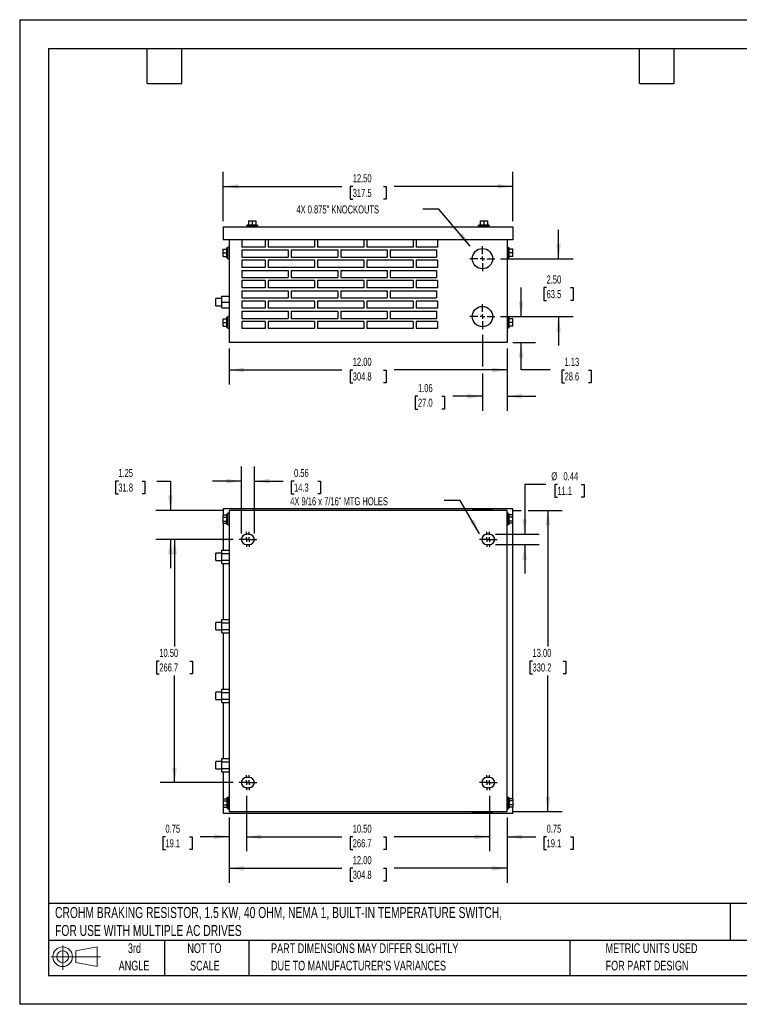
# Model space of a CAD drawing. Header units: inches. Extents: x 0 to 55, y 0 to 42.5.
# Tile 1 of 6: x 0 to 31.1, y 0 to 42.5. Entities that reach past the tile are written whole.
import ezdxf

# ---------------------------------------------------------------- set-up
doc = ezdxf.new("R2010")
doc.units = ezdxf.units.IN
doc.header["$LTSCALE"] = 5
doc.header["$MEASUREMENT"] = 0
doc.linetypes.add('CENTERX2', pattern=[0.8, 0.5, -0.1, 0.1, -0.1])
doc.layers.add('CENTER', color=40, linetype='CENTERX2')
doc.layers.add('SLD-DEFPOINTS', color=7, linetype='Continuous')
doc.layers.add('DIMENSIONS', color=140, linetype='Continuous', lineweight=25)
doc.layers.add('TEXT', color=140, linetype='Continuous', lineweight=25)
doc.styles.add('SLDTEXTSTYLE0', font='TXT', dxfattribs={"width": 0.7})
doc.dimstyles.new('SLDDIMSTYLE0', dxfattribs={"dimtxt": 0.347222, "dimasz": 0.65, "dimexe": 0, "dimexo": 0.0625, "dimgap": 0.086806, "dimtad": 0, "dimtih": 1, "dimtoh": 1, "dimrnd": 1e-09, "dimzin": 4, "dimdsep": 46, "dimtxsty": 'SLDTEXTSTYLE0', "dimsah": 1, "dimcen": 0.09, "dimadec": 0, "dimazin": 1, "dimtfac": 1, "dimtofl": 0, "dimtmove": 0, "dimatfit": 3, "dimfxl": 0, "dimfrac": 2, "dimtolj": 1, "dimtzin": 12, "dimarcsym": 0})
doc.dimstyles.new('SLDDIMSTYLE1', dxfattribs={"dimtxt": 0.347222, "dimasz": 0.65, "dimexe": 0, "dimexo": 0.0625, "dimgap": 0.086806, "dimtad": 0, "dimtih": 1, "dimtoh": 1, "dimrnd": 1e-09, "dimzin": 12, "dimdsep": 46, "dimtxsty": 'SLDTEXTSTYLE0', "dimsah": 1, "dimcen": 0.09, "dimadec": 0, "dimazin": 3, "dimtfac": 1, "dimtmove": 0, "dimatfit": 0, "dimfxl": 0, "dimfrac": 2, "dimtolj": 1, "dimtzin": 12, "dimarcsym": 0})
doc.dimstyles.new('SLDDIMSTYLE2', dxfattribs={"dimtxt": 0.347222, "dimasz": 0.65, "dimexe": 0, "dimexo": 0.0625, "dimgap": 0.086806, "dimtad": 0, "dimtih": 1, "dimtoh": 1, "dimrnd": 1e-09, "dimzin": 4, "dimdsep": 46, "dimtxsty": 'SLDTEXTSTYLE0', "dimsah": 1, "dimcen": 0.09, "dimadec": 0, "dimazin": 1, "dimtfac": 1, "dimtmove": 0, "dimatfit": 0, "dimfxl": 0, "dimfrac": 2, "dimtolj": 1, "dimtzin": 12, "dimarcsym": 0})
doc.dimstyles.new('SLDDIMSTYLE3', dxfattribs={"dimtxt": 0.18, "dimasz": 0.65, "dimexe": 0, "dimexo": 0.0625, "dimgap": 0, "dimtad": 0, "dimtih": 1, "dimtoh": 1, "dimdec": 0, "dimrnd": 1e-09, "dimzin": 0, "dimdsep": 46, "dimtxsty": 'Standard', "dimsah": 1, "dimcen": 0.09, "dimadec": 0, "dimazin": 0, "dimtfac": 0.65, "dimtdec": 0, "dimtofl": 0, "dimtmove": 0, "dimatfit": 3, "dimfxl": 0, "dimfrac": 2, "dimtolj": 1, "dimtzin": 0, "dimarcsym": 0})
doc.dimstyles.new('SLDDIMSTYLE5', dxfattribs={"dimtxt": 0.347222, "dimasz": 0.65, "dimexe": 0, "dimexo": 0.0625, "dimgap": 0.086806, "dimtad": 0, "dimtih": 1, "dimtoh": 1, "dimrnd": 1e-09, "dimdsep": 46, "dimtxsty": 'SLDTEXTSTYLE0', "dimsah": 1, "dimcen": 0.09, "dimadec": 0, "dimazin": 2, "dimtfac": 1, "dimtmove": 0, "dimatfit": 0, "dimfxl": 0, "dimfrac": 2, "dimtolj": 1, "dimtzin": 12, "dimarcsym": 0})

# ---------------------------------------------------------------- blocks, each defined once
blk = doc.blocks.new('Block11')
at = {"color": 7, "linetype": 'Continuous', "lineweight": 18}
for p, q in [((0.51, 1.045), (0.51, 0)), ((1.079, 0.82), (2.003, 0.991)), ((2.003, 0.991), (2.003, 0.144)), ((0, 0.567), (2.141, 0.567)), ((1.079, 0.314), (1.079, 0.82)), ((1.079, 0.314), (2.003, 0.144))]:
    blk.add_line(p, q, dxfattribs=at)
for radius in [0.423, 0.253]:
    blk.add_circle((0.51, 0.567), radius, dxfattribs=at)
blk = doc.blocks.new('Block12')
at = {"layer": 'SLD-DEFPOINTS'}
blk.add_blockref('Block11', (0, 0), dxfattribs=at)
blk = doc.blocks.new('SW_NOTE_0')
at = {"layer": 'TEXT', "color": 0, "linetype": 'CENTERX2', "lineweight": 18, "char_height": 0.475, "attachment_point": 1, "style": 'SLDTEXTSTYLE0'}
for s, insert in [('CROHM BRAKING RESISTOR, 1.5 KW, 40 OHM, NEMA 1, BUILT-IN TEMPERATURE SWITCH,', (0, 0.612)), ('FOR USE WITH MULTIPLE AC DRIVES', (0, -0.163))]:
    blk.add_mtext(s, dxfattribs=dict(at, insert=insert))
blk = doc.blocks.new('SW_NOTE_0_3')
at = {"layer": 'TEXT', "color": 0, "linetype": 'CENTERX2', "lineweight": 18, "char_height": 0.41667, "attachment_point": 1, "style": 'SLDTEXTSTYLE0'}
for s, insert in [('PART DIMENSIONS MAY DIFFER SLIGHTLY', (0, 0.537)), ("DUE TO MANUFACTURER'S VARIANCES", (0, -0.215))]:
    blk.add_mtext(s, dxfattribs=dict(at, insert=insert))
blk = doc.blocks.new('SW_NOTE_0_4')
at = {"layer": 'TEXT', "color": 0, "linetype": 'CENTERX2', "lineweight": 18, "char_height": 0.4167, "attachment_point": 2, "style": 'SLDTEXTSTYLE0'}
for s, insert in [('NOT TO', (1.035, 0.537)), ('SCALE', (1.054, -0.215))]:
    blk.add_mtext(s, dxfattribs=dict(at, insert=insert))
blk = doc.blocks.new('SW_NOTE_0_5')
at = {"layer": 'TEXT', "color": 0, "linetype": 'CENTERX2', "lineweight": 18, "char_height": 0.4167, "attachment_point": 2, "style": 'SLDTEXTSTYLE0'}
for s, insert in [('3rd', (0.456, 0.537)), ('ANGLE', (0.437, -0.215))]:
    blk.add_mtext(s, dxfattribs=dict(at, insert=insert))
blk = doc.blocks.new('SW_NOTE_0_6')
at = {"layer": 'TEXT', "color": 0, "linetype": 'CENTERX2', "lineweight": 18, "char_height": 0.41667, "attachment_point": 1, "style": 'SLDTEXTSTYLE0'}
for s, insert in [('METRIC UNITS USED', (0, 0.537)), ('FOR PART DESIGN', (0, -0.215))]:
    blk.add_mtext(s, dxfattribs=dict(at, insert=insert))
blk = doc.blocks.new('_D')
at = {"layer": 'DIMENSIONS'}
for p, q in [((9.035, 28.31), (9.035, 26.755)), ((21.035, 28.31), (21.035, 26.755)), ((9.035, 27.38), (13.904, 27.38)), ((14.375, 27.379), (14.258, 27.379)), ((14.258, 27.379), (14.258, 26.827)), ((15.696, 27.379), (15.813, 27.379)), ((15.813, 27.379), (15.813, 26.827)), ((21.035, 27.38), (16.167, 27.38)), ((14.258, 26.827), (14.375, 26.827)), ((15.813, 26.827), (15.696, 26.827))]:
    blk.add_line(p, q, dxfattribs=at)
for points in [[(9.035, 27.38), (9.685, 27.28), (9.685, 27.48)], [(21.035, 27.38), (20.385, 27.48), (20.385, 27.28)]]:
    blk.add_solid(points, dxfattribs=at)
at = {"layer": 'DIMENSIONS', "char_height": 0.3472, "attachment_point": 1, "style": 'SLDTEXTSTYLE0'}
for s, insert in [('12.00', (14.375, 27.905)), ('304.8', (14.375, 27.275))]:
    blk.add_mtext(s, dxfattribs=dict(at, insert=insert))
blk = doc.blocks.new('_D_1')
at = {"layer": 'DIMENSIONS'}
for p, q in [((19.973, 28.898), (19.973, 27.53)), ((21.035, 28.31), (21.035, 25.622)), ((19.973, 27.23), (19.973, 25.622)), ((17.19, 26.247), (17.074, 26.247)), ((17.074, 26.247), (17.074, 25.694)), ((18.222, 26.247), (18.339, 26.247)), ((18.339, 26.247), (18.339, 25.694)), ((19.973, 26.247), (18.693, 26.247)), ((21.035, 26.247), (22.285, 26.247)), ((17.074, 25.694), (17.19, 25.694)), ((18.339, 25.694), (18.222, 25.694))]:
    blk.add_line(p, q, dxfattribs=at)
for points in [[(19.973, 26.247), (19.323, 26.347), (19.323, 26.147)], [(21.035, 26.247), (21.685, 26.147), (21.685, 26.347)]]:
    blk.add_solid(points, dxfattribs=at)
at = {"layer": 'DIMENSIONS', "char_height": 0.3472, "attachment_point": 1, "style": 'SLDTEXTSTYLE0'}
for s, insert in [('1.06', (17.19, 26.772)), ('27.0', (17.19, 26.142))]:
    blk.add_mtext(s, dxfattribs=dict(at, insert=insert))
blk = doc.blocks.new('_D_2')
at = {"layer": 'DIMENSIONS'}
for p, q in [((21.641, 29.685), (21.641, 30.935)), ((20.76, 29.685), (22.266, 29.685)), ((21.285, 28.56), (22.266, 28.56)), ((21.641, 27.38), (21.641, 28.56)), ((22.891, 27.38), (21.641, 27.38)), ((23.517, 27.379), (23.4, 27.379)), ((23.4, 27.379), (23.4, 26.827)), ((24.549, 27.379), (24.666, 27.379)), ((24.666, 27.379), (24.666, 26.827)), ((23.4, 26.827), (23.517, 26.827)), ((24.666, 26.827), (24.549, 26.827))]:
    blk.add_line(p, q, dxfattribs=at)
for points in [[(21.641, 29.685), (21.741, 30.335), (21.541, 30.335)], [(21.641, 28.56), (21.541, 27.91), (21.741, 27.91)]]:
    blk.add_solid(points, dxfattribs=at)
at = {"layer": 'DIMENSIONS', "char_height": 0.3472, "attachment_point": 1, "style": 'SLDTEXTSTYLE0'}
for s, insert in [('1.13', (23.517, 27.905)), ('28.6', (23.517, 27.275))]:
    blk.add_mtext(s, dxfattribs=dict(at, insert=insert))
blk = doc.blocks.new('_D_3')
at = {"layer": 'DIMENSIONS'}
for p, q in [((23.258, 32.185), (23.258, 33.435)), ((20.76, 32.185), (23.883, 32.185)), ((22.742, 30.935), (22.626, 30.935)), ((22.626, 30.935), (22.626, 30.382)), ((23.774, 30.935), (23.891, 30.935)), ((23.891, 30.935), (23.891, 30.382)), ((22.626, 30.382), (22.742, 30.382)), ((23.891, 30.382), (23.774, 30.382)), ((20.76, 29.685), (23.883, 29.685)), ((23.258, 29.685), (23.258, 28.435))]:
    blk.add_line(p, q, dxfattribs=at)
for points in [[(23.258, 32.185), (23.358, 32.835), (23.158, 32.835)], [(23.258, 29.685), (23.158, 29.035), (23.358, 29.035)]]:
    blk.add_solid(points, dxfattribs=at)
at = {"layer": 'DIMENSIONS', "char_height": 0.3472, "attachment_point": 1, "style": 'SLDTEXTSTYLE0'}
for s, insert in [('2.50', (22.742, 31.46)), ('63.5', (22.742, 30.83))]:
    blk.add_mtext(s, dxfattribs=dict(at, insert=insert))
blk = doc.blocks.new('_D_4')
at = {"layer": 'DIMENSIONS'}
for p, q in [((8.785, 33.81), (8.785, 35.929)), ((21.285, 33.81), (21.285, 35.929)), ((8.785, 35.304), (13.904, 35.304)), ((14.375, 35.303), (14.258, 35.303)), ((14.258, 35.303), (14.258, 34.751)), ((15.696, 35.303), (15.813, 35.303)), ((15.813, 35.303), (15.813, 34.751)), ((21.285, 35.304), (16.167, 35.304)), ((14.258, 34.751), (14.375, 34.751)), ((15.813, 34.751), (15.696, 34.751))]:
    blk.add_line(p, q, dxfattribs=at)
for points in [[(8.785, 35.304), (9.435, 35.204), (9.435, 35.404)], [(21.285, 35.304), (20.635, 35.404), (20.635, 35.204)]]:
    blk.add_solid(points, dxfattribs=at)
at = {"layer": 'DIMENSIONS', "char_height": 0.3472, "attachment_point": 1, "style": 'SLDTEXTSTYLE0'}
for s, insert in [('12.50', (14.375, 35.828)), ('317.5', (14.375, 35.198))]:
    blk.add_mtext(s, dxfattribs=dict(at, insert=insert))
blk = doc.blocks.new('SW_CENTERMARKSYMBOL_0')
at = {"layer": 'CENTER', "color": 0}
for p, q in [((0, 0.2), (0, 0.5375)), ((-0.2, 0), (-0.5375, 0)), ((0, 0), (-0.1, 0)), ((0, 0), (0, 0.1)), ((0, 0), (0, -0.1)), ((0, 0), (0.1, 0)), ((0.2, 0), (0.5375, 0)), ((0, -0.2), (0, -0.5375))]:
    blk.add_line(p, q, dxfattribs=at)
blk = doc.blocks.new('SW_CENTERMARKSYMBOL_1')
at = {"layer": 'CENTER', "color": 0}
for p, q in [((0, 0.2), (0, 0.5375)), ((-0.2, 0), (-0.5375, 0)), ((0, 0), (-0.1, 0)), ((0, 0), (0, 0.1)), ((0, 0), (0, -0.1)), ((0, 0), (0.1, 0)), ((0.2, 0), (0.5375, 0)), ((0, -0.2), (0, -0.5375))]:
    blk.add_line(p, q, dxfattribs=at)
blk = doc.blocks.new('_D_9')
at = {"layer": 'DIMENSIONS'}
for p, q in [((9.785, 9), (9.785, 6.605)), ((20.285, 9), (20.285, 6.605)), ((9.785, 7.23), (13.904, 7.23)), ((14.375, 7.23), (14.258, 7.23)), ((14.258, 7.23), (14.258, 6.677)), ((15.696, 7.23), (15.813, 7.23)), ((15.813, 7.23), (15.813, 6.677)), ((20.285, 7.23), (16.167, 7.23)), ((14.258, 6.677), (14.375, 6.677)), ((15.813, 6.677), (15.696, 6.677))]:
    blk.add_line(p, q, dxfattribs=at)
for points in [[(9.785, 7.23), (10.435, 7.13), (10.435, 7.33)], [(20.285, 7.23), (19.635, 7.33), (19.635, 7.13)]]:
    blk.add_solid(points, dxfattribs=at)
at = {"layer": 'DIMENSIONS', "char_height": 0.3472, "attachment_point": 1, "style": 'SLDTEXTSTYLE0'}
for s, insert in [('10.50', (14.375, 7.755)), ('266.7', (14.375, 7.125))]:
    blk.add_mtext(s, dxfattribs=dict(at, insert=insert))
blk = doc.blocks.new('_D_10')
at = {"layer": 'DIMENSIONS'}
for p, q in [((9.035, 8.069), (9.035, 5.247)), ((21.035, 8.069), (21.035, 5.247)), ((9.035, 5.872), (13.904, 5.872)), ((14.375, 5.871), (14.258, 5.871)), ((14.258, 5.871), (14.258, 5.319)), ((15.696, 5.871), (15.813, 5.871)), ((15.813, 5.871), (15.813, 5.319)), ((21.035, 5.872), (16.167, 5.872)), ((14.258, 5.319), (14.375, 5.319)), ((15.813, 5.319), (15.696, 5.319))]:
    blk.add_line(p, q, dxfattribs=at)
for points in [[(9.035, 5.872), (9.685, 5.772), (9.685, 5.972)], [(21.035, 5.872), (20.385, 5.972), (20.385, 5.772)]]:
    blk.add_solid(points, dxfattribs=at)
at = {"layer": 'DIMENSIONS', "char_height": 0.3472, "attachment_point": 1, "style": 'SLDTEXTSTYLE0'}
for s, insert in [('12.00', (14.375, 6.396)), ('304.8', (14.375, 5.766))]:
    blk.add_mtext(s, dxfattribs=dict(at, insert=insert))
blk = doc.blocks.new('_D_11')
at = {"layer": 'DIMENSIONS'}
for p, q in [((9.785, 9), (9.785, 6.605)), ((9.035, 8.069), (9.035, 6.605)), ((6.292, 7.23), (6.176, 7.23)), ((6.176, 7.23), (6.176, 6.677)), ((7.324, 7.23), (7.441, 7.23)), ((7.441, 7.23), (7.441, 6.677)), ((9.035, 7.23), (7.795, 7.23)), ((9.785, 7.23), (11.035, 7.23)), ((6.176, 6.677), (6.292, 6.677)), ((7.441, 6.677), (7.324, 6.677))]:
    blk.add_line(p, q, dxfattribs=at)
for points in [[(9.035, 7.23), (8.385, 7.33), (8.385, 7.13)], [(9.785, 7.23), (10.435, 7.13), (10.435, 7.33)]]:
    blk.add_solid(points, dxfattribs=at)
at = {"layer": 'DIMENSIONS', "char_height": 0.3472, "attachment_point": 1, "style": 'SLDTEXTSTYLE0'}
for s, insert in [('0.75', (6.292, 7.755)), ('19.1', (6.292, 7.125))]:
    blk.add_mtext(s, dxfattribs=dict(at, insert=insert))
blk = doc.blocks.new('_D_12')
at = {"layer": 'DIMENSIONS'}
for p, q in [((20.285, 9), (20.285, 6.605)), ((21.035, 8.069), (21.035, 6.605)), ((20.285, 7.23), (19.035, 7.23)), ((21.035, 7.23), (22.272, 7.23)), ((22.742, 7.23), (22.626, 7.23)), ((22.626, 7.23), (22.626, 6.677)), ((23.774, 7.23), (23.891, 7.23)), ((23.891, 7.23), (23.891, 6.677)), ((22.626, 6.677), (22.742, 6.677)), ((23.891, 6.677), (23.774, 6.677))]:
    blk.add_line(p, q, dxfattribs=at)
for points in [[(20.285, 7.23), (19.635, 7.33), (19.635, 7.13)], [(21.035, 7.23), (21.685, 7.13), (21.685, 7.33)]]:
    blk.add_solid(points, dxfattribs=at)
at = {"layer": 'DIMENSIONS', "char_height": 0.3472, "attachment_point": 1, "style": 'SLDTEXTSTYLE0'}
for s, insert in [('0.75', (22.742, 7.755)), ('19.1', (22.742, 7.125))]:
    blk.add_mtext(s, dxfattribs=dict(at, insert=insert))
blk = doc.blocks.new('_D_13')
at = {"layer": 'DIMENSIONS'}
for p, q in [((21.285, 21.319), (21.647, 21.319)), ((21.947, 21.319), (23.421, 21.319)), ((22.796, 21.319), (22.796, 15.45)), ((22.135, 14.818), (22.019, 14.818)), ((22.019, 14.818), (22.019, 14.266)), ((23.456, 14.818), (23.573, 14.818)), ((23.573, 14.818), (23.573, 14.266)), ((22.019, 14.266), (22.135, 14.266)), ((22.796, 8.319), (22.796, 14.189)), ((23.573, 14.266), (23.456, 14.266)), ((21.285, 8.319), (23.421, 8.319))]:
    blk.add_line(p, q, dxfattribs=at)
for points in [[(22.796, 21.319), (22.696, 20.669), (22.896, 20.669)], [(22.796, 8.319), (22.896, 8.969), (22.696, 8.969)]]:
    blk.add_solid(points, dxfattribs=at)
at = {"layer": 'DIMENSIONS', "char_height": 0.3472, "attachment_point": 1, "style": 'SLDTEXTSTYLE0'}
for s, insert in [('13.00', (22.135, 15.344)), ('330.2', (22.135, 14.714))]:
    blk.add_mtext(s, dxfattribs=dict(at, insert=insert))
blk = doc.blocks.new('_D_14')
at = {"layer": 'DIMENSIONS'}
for p, q in [((9.217, 20.069), (6.061, 20.069)), ((6.686, 20.069), (6.686, 15.45)), ((6.026, 14.818), (5.909, 14.818)), ((5.909, 14.818), (5.909, 14.266)), ((7.346, 14.818), (7.463, 14.818)), ((7.463, 14.818), (7.463, 14.266)), ((5.909, 14.266), (6.026, 14.266)), ((6.686, 9.569), (6.686, 14.189)), ((7.463, 14.266), (7.346, 14.266)), ((9.217, 9.569), (6.061, 9.569))]:
    blk.add_line(p, q, dxfattribs=at)
for points in [[(6.686, 20.069), (6.586, 19.419), (6.786, 19.419)], [(6.686, 9.569), (6.786, 10.219), (6.586, 10.219)]]:
    blk.add_solid(points, dxfattribs=at)
at = {"layer": 'DIMENSIONS', "char_height": 0.3472, "attachment_point": 1, "style": 'SLDTEXTSTYLE0'}
for s, insert in [('10.50', (6.026, 15.344)), ('266.7', (6.026, 14.714))]:
    blk.add_mtext(s, dxfattribs=dict(at, insert=insert))
blk = doc.blocks.new('_D_15')
at = {"layer": 'DIMENSIONS'}
for p, q in [((4.259, 22.583), (4.142, 22.583)), ((4.142, 22.583), (4.142, 22.03)), ((5.291, 22.583), (5.408, 22.583)), ((5.408, 22.583), (5.408, 22.03)), ((5.917, 22.583), (6.504, 22.583)), ((6.504, 22.583), (6.504, 21.319)), ((4.142, 22.03), (4.259, 22.03)), ((5.408, 22.03), (5.291, 22.03)), ((8.785, 21.319), (5.879, 21.319)), ((9.217, 20.069), (5.879, 20.069)), ((6.504, 20.069), (6.504, 18.819))]:
    blk.add_line(p, q, dxfattribs=at)
for points in [[(6.504, 21.319), (6.604, 21.969), (6.404, 21.969)], [(6.504, 20.069), (6.404, 19.419), (6.604, 19.419)]]:
    blk.add_solid(points, dxfattribs=at)
at = {"layer": 'DIMENSIONS', "char_height": 0.3472, "attachment_point": 1, "style": 'SLDTEXTSTYLE0'}
for s, insert in [('1.25', (4.259, 23.108)), ('31.8', (4.259, 22.478))]:
    blk.add_mtext(s, dxfattribs=dict(at, insert=insert))
blk = doc.blocks.new('_D_16')
at = {"layer": 'DIMENSIONS'}
for p, q in [((9.567, 20.319), (9.567, 23.208)), ((10.129, 20.319), (10.129, 23.208)), ((9.567, 22.583), (8.317, 22.583)), ((10.129, 22.583), (11.371, 22.583)), ((11.842, 22.583), (11.725, 22.583)), ((11.725, 22.583), (11.725, 22.03)), ((12.874, 22.583), (12.99, 22.583)), ((12.99, 22.583), (12.99, 22.03)), ((11.725, 22.03), (11.842, 22.03)), ((12.99, 22.03), (12.874, 22.03))]:
    blk.add_line(p, q, dxfattribs=at)
for points in [[(9.567, 22.583), (8.917, 22.683), (8.917, 22.483)], [(10.129, 22.583), (10.779, 22.483), (10.779, 22.683)]]:
    blk.add_solid(points, dxfattribs=at)
at = {"layer": 'DIMENSIONS', "char_height": 0.3472, "attachment_point": 1, "style": 'SLDTEXTSTYLE0'}
for s, insert in [('0.56', (11.842, 23.108)), ('14.3', (11.842, 22.478))]:
    blk.add_mtext(s, dxfattribs=dict(at, insert=insert))
blk = doc.blocks.new('_D_17')
at = {"layer": 'DIMENSIONS'}
for p, q in [((22.713, 22.441), (21.797, 22.441)), ((21.797, 22.441), (21.797, 20.288)), ((23.209, 22.441), (23.092, 22.441)), ((23.092, 22.441), (23.092, 21.889)), ((24.241, 22.441), (24.358, 22.441)), ((24.358, 22.441), (24.358, 21.889)), ((23.092, 21.889), (23.209, 21.889)), ((24.358, 21.889), (24.241, 21.889)), ((20.535, 20.288), (22.422, 20.288)), ((20.535, 19.85), (22.422, 19.85)), ((21.797, 19.85), (21.797, 18.6))]:
    blk.add_line(p, q, dxfattribs=at)
for points in [[(21.797, 20.288), (21.897, 20.938), (21.697, 20.938)], [(21.797, 19.85), (21.697, 19.2), (21.897, 19.2)]]:
    blk.add_solid(points, dxfattribs=at)
at = {"layer": 'DIMENSIONS', "char_height": 0.3472, "attachment_point": 1, "style": 'SLDTEXTSTYLE0'}
for s, insert in [('%%c', (22.947, 22.967)), ('0.44', (23.471, 22.967)), ('11.1', (23.209, 22.337))]:
    blk.add_mtext(s, dxfattribs=dict(at, insert=insert))
blk = doc.blocks.new('SW_CENTERMARKSYMBOL_2')
at = {"layer": 'CENTER', "color": 0}
for p, q in [((-0.2, 0), (-0.31875, 0)), ((0, 0), (-0.1, 0)), ((0, 0.2), (0, 0.31875)), ((0, 0), (0, 0.1)), ((0, 0), (0, -0.1)), ((0, 0), (0.1, 0)), ((0.2, 0), (0.31875, 0)), ((0, -0.2), (0, -0.31875))]:
    blk.add_line(p, q, dxfattribs=at)
blk = doc.blocks.new('SW_CENTERMARKSYMBOL_3')
at = {"layer": 'CENTER', "color": 0}
for p, q in [((-0.2, 0), (-0.31875, 0)), ((0, 0), (-0.1, 0)), ((0, 0.2), (0, 0.31875)), ((0, 0), (0, 0.1)), ((0, 0), (0, -0.1)), ((0, 0), (0.1, 0)), ((0.2, 0), (0.31875, 0)), ((0, -0.2), (0, -0.31875))]:
    blk.add_line(p, q, dxfattribs=at)
blk = doc.blocks.new('SW_CENTERMARKSYMBOL_4')
at = {"layer": 'CENTER', "color": 0}
for p, q in [((-0.2, 0), (-0.31875, 0)), ((0, 0), (-0.1, 0)), ((0, 0.2), (0, 0.31875)), ((0, 0), (0, 0.1)), ((0, 0), (0, -0.1)), ((0, 0), (0.1, 0)), ((0.2, 0), (0.31875, 0)), ((0, -0.2), (0, -0.31875))]:
    blk.add_line(p, q, dxfattribs=at)
blk = doc.blocks.new('SW_CENTERMARKSYMBOL_5')
at = {"layer": 'CENTER', "color": 0}
for p, q in [((-0.2, 0), (-0.31875, 0)), ((0, 0), (-0.1, 0)), ((0, 0.2), (0, 0.31875)), ((0, 0), (0, 0.1)), ((0, 0), (0, -0.1)), ((0, 0), (0.1, 0)), ((0.2, 0), (0.31875, 0)), ((0, -0.2), (0, -0.31875))]:
    blk.add_line(p, q, dxfattribs=at)
blk = doc.blocks.new('SW_CENTERMARKSYMBOL_6')
at = {"layer": 'CENTER', "color": 0}
for p, q in [((-0.2, 0), (-0.31875, 0)), ((0, 0), (-0.1, 0)), ((0, 0.2), (0, 0.31875)), ((0, 0), (0, 0.1)), ((0, 0), (0, -0.1)), ((0, 0), (0.1, 0)), ((0.2, 0), (0.31875, 0)), ((0, -0.2), (0, -0.31875))]:
    blk.add_line(p, q, dxfattribs=at)
blk = doc.blocks.new('SW_CENTERMARKSYMBOL_7')
at = {"layer": 'CENTER', "color": 0}
for p, q in [((-0.2, 0), (-0.31875, 0)), ((0, 0), (-0.1, 0)), ((0, 0.2), (0, 0.31875)), ((0, 0), (0, 0.1)), ((0, 0), (0, -0.1)), ((0, 0), (0.1, 0)), ((0.2, 0), (0.31875, 0)), ((0, -0.2), (0, -0.31875))]:
    blk.add_line(p, q, dxfattribs=at)
blk = doc.blocks.new('SW_CENTERMARKSYMBOL_8')
at = {"layer": 'CENTER', "color": 0}
for p, q in [((-0.2, 0), (-0.31875, 0)), ((0, 0), (-0.1, 0)), ((0, 0.2), (0, 0.31875)), ((0, 0), (0, 0.1)), ((0, 0), (0, -0.1)), ((0, 0), (0.1, 0)), ((0.2, 0), (0.31875, 0)), ((0, -0.2), (0, -0.31875))]:
    blk.add_line(p, q, dxfattribs=at)
blk = doc.blocks.new('SW_CENTERMARKSYMBOL_9')
at = {"layer": 'CENTER', "color": 0}
for p, q in [((-0.2, 0), (-0.31875, 0)), ((0, 0), (-0.1, 0)), ((0, 0.2), (0, 0.31875)), ((0, 0), (0, 0.1)), ((0, 0), (0, -0.1)), ((0, 0), (0.1, 0)), ((0.2, 0), (0.31875, 0)), ((0, -0.2), (0, -0.31875))]:
    blk.add_line(p, q, dxfattribs=at)

msp = doc.modelspace()

# ---------------------------------------------------------------- linework, layer by layer
at = {"color": 7, "linetype": 'Continuous'}
for p, q in [((0, 42.501), (0, 0.001)), ((0, 42.501), (55, 42.501)), ((55, 0.001), (0, 0.001))]:
    msp.add_line(p, q, dxfattribs=at)
for p, q in [((9.785, 33.61), (9.785, 33.56)), ((9.785, 33.61), (10.035, 33.61)), ((9.817, 33.647), (9.817, 33.61)), ((9.817, 33.647), (10.035, 33.647)), ((9.879, 33.815), (9.879, 33.647)), ((9.879, 33.815), (10.035, 33.815)), ((10.035, 33.815), (10.035, 33.647)), ((10.035, 33.815), (10.192, 33.815)), ((10.035, 33.647), (10.254, 33.647)), ((10.035, 33.61), (10.285, 33.61)), ((10.192, 33.815), (10.192, 33.647)), ((10.254, 33.61), (10.254, 33.647)), ((10.285, 33.56), (10.285, 33.61)), ((19.785, 33.61), (19.785, 33.56)), ((19.785, 33.61), (20.035, 33.61)), ((19.817, 33.647), (19.817, 33.61)), ((19.817, 33.647), (20.035, 33.647)), ((19.879, 33.815), (19.879, 33.647)), ((19.879, 33.815), (20.035, 33.815)), ((20.035, 33.815), (20.035, 33.647)), ((20.035, 33.815), (20.192, 33.815)), ((20.035, 33.647), (20.254, 33.647)), ((20.035, 33.61), (20.285, 33.61)), ((20.192, 33.815), (20.192, 33.647)), ((20.254, 33.61), (20.254, 33.647)), ((20.285, 33.56), (20.285, 33.61)), ((8.785, 33.56), (8.785, 32.998)), ((8.785, 33.56), (21.285, 33.56)), ((21.285, 33.56), (21.285, 32.998)), ((21.285, 32.998), (8.785, 32.998)), ((9.035, 32.998), (9.035, 28.56)), ((9.595, 32.998), (9.595, 32.685)), ((10.595, 32.998), (10.595, 32.685)), ((10.725, 32.998), (10.725, 32.685)), ((12.725, 32.998), (12.725, 32.685)), ((12.855, 32.998), (12.855, 32.685)), ((14.855, 32.998), (14.855, 32.685)), ((14.985, 32.998), (14.985, 32.685)), ((16.985, 32.998), (16.985, 32.685)), ((17.115, 32.998), (17.115, 32.685)), ((18.033, 32.998), (18.033, 32.685)), ((21.035, 32.998), (21.035, 28.56)), ((8.781, 32.591), (8.948, 32.591)), ((8.781, 32.435), (8.781, 32.591)), ((8.781, 32.435), (8.948, 32.435)), ((8.781, 32.279), (8.781, 32.435)), ((8.985, 32.654), (8.948, 32.654)), ((8.948, 32.435), (8.948, 32.654)), ((8.948, 32.216), (8.948, 32.435)), ((9.035, 32.685), (8.985, 32.685)), ((8.985, 32.435), (8.985, 32.685)), ((8.985, 32.185), (8.985, 32.435)), ((10.595, 32.685), (9.595, 32.685)), ((9.595, 32.56), (9.595, 32.248)), ((9.595, 32.56), (11.595, 32.56)), ((12.725, 32.685), (10.725, 32.685)), ((11.595, 32.56), (11.595, 32.248)), ((11.725, 32.56), (13.725, 32.56)), ((11.725, 32.56), (11.725, 32.248)), ((14.855, 32.685), (12.855, 32.685)), ((13.725, 32.56), (13.725, 32.248)), ((13.855, 32.56), (15.855, 32.56)), ((13.855, 32.56), (13.855, 32.248)), ((16.985, 32.685), (14.985, 32.685)), ((15.855, 32.56), (15.855, 32.248)), ((15.985, 32.56), (17.985, 32.56)), ((15.985, 32.56), (15.985, 32.248)), ((18.033, 32.685), (17.115, 32.685)), ((17.985, 32.56), (17.985, 32.248)), ((21.085, 32.685), (21.035, 32.685)), ((21.085, 32.435), (21.085, 32.685)), ((21.122, 32.654), (21.085, 32.654)), ((21.085, 32.185), (21.085, 32.435)), ((21.122, 32.435), (21.122, 32.654)), ((21.29, 32.591), (21.122, 32.591)), ((21.122, 32.216), (21.122, 32.435)), ((21.29, 32.435), (21.122, 32.435)), ((21.29, 32.435), (21.29, 32.591)), ((21.29, 32.279), (21.29, 32.435)), ((8.781, 32.279), (8.948, 32.279)), ((8.948, 32.216), (8.985, 32.216)), ((8.985, 32.185), (9.035, 32.185)), ((9.595, 32.248), (11.595, 32.248)), ((9.595, 32.118), (9.595, 31.805)), ((10.595, 32.118), (9.595, 32.118)), ((10.595, 32.118), (10.595, 31.805)), ((12.725, 32.118), (10.725, 32.118)), ((10.725, 32.118), (10.725, 31.805)), ((11.725, 32.248), (13.725, 32.248)), ((12.725, 32.118), (12.725, 31.805)), ((14.855, 32.118), (12.855, 32.118)), ((12.855, 32.118), (12.855, 31.805)), ((13.855, 32.248), (15.855, 32.248)), ((14.855, 32.118), (14.855, 31.805)), ((16.985, 32.118), (14.985, 32.118)), ((14.985, 32.118), (14.985, 31.805)), ((15.985, 32.248), (17.985, 32.248)), ((16.985, 32.118), (16.985, 31.805)), ((17.115, 32.118), (17.115, 31.805)), ((18.033, 32.118), (17.115, 32.118)), ((18.033, 32.118), (18.033, 31.805)), ((21.035, 32.185), (21.085, 32.185)), ((21.085, 32.216), (21.122, 32.216)), ((21.29, 32.279), (21.122, 32.279)), ((10.595, 31.805), (9.595, 31.805)), ((9.595, 31.68), (11.595, 31.68)), ((9.595, 31.68), (9.595, 31.368)), ((12.725, 31.805), (10.725, 31.805)), ((11.595, 31.68), (11.595, 31.368)), ((11.725, 31.68), (13.725, 31.68)), ((11.725, 31.68), (11.725, 31.368)), ((14.855, 31.805), (12.855, 31.805)), ((13.725, 31.68), (13.725, 31.368)), ((13.855, 31.68), (13.855, 31.368)), ((13.855, 31.68), (15.855, 31.68)), ((16.985, 31.805), (14.985, 31.805)), ((15.855, 31.68), (15.855, 31.368)), ((15.985, 31.68), (17.985, 31.68)), ((15.985, 31.68), (15.985, 31.368)), ((18.033, 31.805), (17.115, 31.805)), ((17.985, 31.68), (17.985, 31.368)), ((9.595, 31.368), (11.595, 31.368)), ((9.595, 31.238), (9.595, 30.925)), ((10.595, 31.238), (9.595, 31.238)), ((10.595, 31.238), (10.595, 30.925)), ((12.725, 31.238), (10.725, 31.238)), ((10.725, 31.238), (10.725, 30.925)), ((11.725, 31.368), (13.725, 31.368)), ((12.725, 31.238), (12.725, 30.925)), ((14.855, 31.238), (12.855, 31.238)), ((12.855, 31.238), (12.855, 30.925)), ((13.855, 31.368), (15.855, 31.368)), ((14.855, 31.238), (14.855, 30.925)), ((16.985, 31.238), (14.985, 31.238)), ((14.985, 31.238), (14.985, 30.925)), ((15.985, 31.368), (17.985, 31.368)), ((16.985, 31.238), (16.985, 30.925)), ((17.115, 31.238), (17.115, 30.925)), ((18.033, 31.238), (17.115, 31.238)), ((18.033, 31.238), (18.033, 30.925)), ((10.595, 30.925), (9.595, 30.925)), ((9.595, 30.8), (11.595, 30.8)), ((9.595, 30.8), (9.595, 30.488)), ((12.725, 30.925), (10.725, 30.925)), ((11.595, 30.8), (11.595, 30.488)), ((11.725, 30.8), (13.725, 30.8)), ((11.725, 30.8), (11.725, 30.488)), ((14.855, 30.925), (12.855, 30.925)), ((13.725, 30.8), (13.725, 30.488)), ((13.855, 30.8), (15.855, 30.8)), ((13.855, 30.8), (13.855, 30.488)), ((16.985, 30.925), (14.985, 30.925)), ((15.855, 30.8), (15.855, 30.488)), ((15.985, 30.8), (17.985, 30.8)), ((15.985, 30.8), (15.985, 30.488)), ((18.033, 30.925), (17.115, 30.925)), ((17.985, 30.8), (17.985, 30.488)), ((8.723, 30.466), (8.473, 30.466)), ((8.473, 30.31), (8.473, 30.466)), ((8.473, 30.154), (8.473, 30.31)), ((8.723, 30.31), (8.723, 30.56)), ((8.723, 30.56), (9.035, 30.56)), ((8.723, 30.31), (9.035, 30.31)), ((8.723, 30.06), (8.723, 30.31)), ((9.595, 30.488), (11.595, 30.488)), ((9.595, 30.358), (9.595, 30.045)), ((10.595, 30.358), (9.595, 30.358)), ((10.595, 30.358), (10.595, 30.045)), ((12.725, 30.358), (10.725, 30.358)), ((10.725, 30.358), (10.725, 30.045)), ((11.725, 30.488), (13.725, 30.488)), ((12.725, 30.358), (12.725, 30.045)), ((14.855, 30.358), (12.855, 30.358)), ((12.855, 30.358), (12.855, 30.045)), ((13.855, 30.488), (15.855, 30.488)), ((14.855, 30.358), (14.855, 30.045)), ((16.985, 30.358), (14.985, 30.358)), ((14.985, 30.358), (14.985, 30.045)), ((15.985, 30.488), (17.985, 30.488)), ((16.985, 30.358), (16.985, 30.045)), ((17.115, 30.358), (17.115, 30.045)), ((18.033, 30.358), (17.115, 30.358)), ((18.033, 30.358), (18.033, 30.045)), ((8.473, 30.154), (8.723, 30.154)), ((8.723, 30.06), (9.035, 30.06)), ((10.595, 30.045), (9.595, 30.045)), ((9.595, 29.92), (11.595, 29.92)), ((9.595, 29.92), (9.595, 29.608)), ((12.725, 30.045), (10.725, 30.045)), ((11.595, 29.92), (11.595, 29.608)), ((11.725, 29.92), (13.725, 29.92)), ((11.725, 29.92), (11.725, 29.608)), ((14.855, 30.045), (12.855, 30.045)), ((13.725, 29.92), (13.725, 29.608)), ((13.855, 29.92), (15.855, 29.92)), ((13.855, 29.92), (13.855, 29.608)), ((16.985, 30.045), (14.985, 30.045)), ((15.855, 29.92), (15.855, 29.608)), ((15.985, 29.92), (17.985, 29.92)), ((15.985, 29.92), (15.985, 29.608)), ((18.033, 30.045), (17.115, 30.045)), ((17.985, 29.92), (17.985, 29.608)), ((8.781, 29.435), (8.781, 29.591)), ((8.781, 29.591), (8.948, 29.591)), ((8.781, 29.435), (8.948, 29.435)), ((8.781, 29.279), (8.781, 29.435)), ((8.985, 29.654), (8.948, 29.654)), ((8.948, 29.435), (8.948, 29.654)), ((8.948, 29.216), (8.948, 29.435)), ((9.035, 29.685), (8.985, 29.685)), ((8.985, 29.435), (8.985, 29.685)), ((8.985, 29.185), (8.985, 29.435)), ((9.595, 29.608), (11.595, 29.608)), ((9.595, 29.478), (9.595, 29.165)), ((10.595, 29.478), (9.595, 29.478)), ((10.595, 29.478), (10.595, 29.165)), ((12.725, 29.478), (10.725, 29.478)), ((10.725, 29.478), (10.725, 29.165)), ((11.725, 29.608), (13.725, 29.608)), ((12.725, 29.478), (12.725, 29.165)), ((14.855, 29.478), (12.855, 29.478)), ((12.855, 29.478), (12.855, 29.165)), ((13.855, 29.608), (15.855, 29.608)), ((14.855, 29.478), (14.855, 29.165)), ((16.985, 29.478), (14.985, 29.478)), ((14.985, 29.478), (14.985, 29.165)), ((15.985, 29.608), (17.985, 29.608)), ((16.985, 29.478), (16.985, 29.165)), ((17.115, 29.478), (17.115, 29.165)), ((18.033, 29.478), (17.115, 29.478)), ((18.033, 29.478), (18.033, 29.165)), ((21.085, 29.685), (21.035, 29.685)), ((21.085, 29.435), (21.085, 29.685)), ((21.122, 29.654), (21.085, 29.654)), ((21.085, 29.185), (21.085, 29.435)), ((21.122, 29.435), (21.122, 29.654)), ((21.29, 29.591), (21.122, 29.591)), ((21.122, 29.216), (21.122, 29.435)), ((21.29, 29.435), (21.122, 29.435)), ((21.29, 29.435), (21.29, 29.591)), ((21.29, 29.279), (21.29, 29.435)), ((8.781, 29.279), (8.948, 29.279)), ((8.948, 29.216), (8.985, 29.216)), ((8.985, 29.185), (9.035, 29.185)), ((10.595, 29.165), (9.595, 29.165)), ((12.725, 29.165), (10.725, 29.165)), ((14.855, 29.165), (12.855, 29.165)), ((16.985, 29.165), (14.985, 29.165)), ((18.033, 29.165), (17.115, 29.165)), ((21.035, 29.185), (21.085, 29.185)), ((21.085, 29.216), (21.122, 29.216)), ((21.29, 29.279), (21.122, 29.279)), ((21.035, 28.56), (9.035, 28.56)), ((21.285, 21.382), (8.785, 21.382)), ((8.785, 21.382), (8.785, 21.125)), ((21.035, 21.319), (9.035, 21.319)), ((9.035, 21.319), (9.035, 8.319)), ((19.535, 21.369), (19.535, 21.319)), ((19.535, 21.369), (20.41, 21.369)), ((20.41, 21.319), (20.41, 21.369)), ((21.035, 8.319), (21.035, 21.319)), ((21.285, 21.125), (21.285, 21.382)), ((8.781, 21.125), (8.948, 21.125)), ((8.781, 21.034), (8.781, 21.125)), ((8.781, 21.034), (8.948, 21.034)), ((8.781, 20.854), (8.781, 21.034)), ((8.781, 20.764), (8.781, 20.854)), ((8.781, 20.854), (8.948, 20.854)), ((8.985, 21.163), (8.948, 21.163)), ((8.948, 20.725), (8.948, 21.163)), ((9.035, 21.194), (8.985, 21.194)), ((8.985, 20.694), (8.985, 21.194)), ((21.085, 21.194), (21.035, 21.194)), ((21.085, 20.694), (21.085, 21.194)), ((21.122, 21.163), (21.085, 21.163)), ((21.122, 20.725), (21.122, 21.163)), ((21.29, 21.125), (21.122, 21.125)), ((21.29, 21.034), (21.122, 21.034)), ((21.29, 20.854), (21.122, 20.854)), ((21.29, 21.034), (21.29, 21.125)), ((21.29, 20.854), (21.29, 21.034)), ((21.29, 20.764), (21.29, 20.854)), ((8.781, 20.764), (8.948, 20.764)), ((8.785, 20.764), (8.785, 19.608)), ((8.948, 20.725), (8.985, 20.725)), ((8.985, 20.694), (9.035, 20.694)), ((21.035, 20.694), (21.085, 20.694)), ((21.085, 20.725), (21.122, 20.725)), ((21.29, 20.764), (21.122, 20.764)), ((21.285, 8.875), (21.285, 20.764)), ((9.91, 20.288), (9.785, 20.288)), ((20.285, 20.288), (20.16, 20.288)), ((8.723, 19.608), (9.035, 19.608)), ((8.723, 19.464), (8.723, 19.608)), ((9.785, 19.85), (9.91, 19.85)), ((20.16, 19.85), (20.285, 19.85)), ((8.723, 19.475), (8.473, 19.475)), ((8.473, 19.163), (8.473, 19.475)), ((8.473, 19.163), (8.723, 19.163)), ((8.723, 19.464), (9.035, 19.464)), ((8.723, 19.175), (8.723, 19.464)), ((8.723, 19.175), (9.035, 19.175)), ((8.723, 19.031), (8.723, 19.175)), ((8.723, 19.031), (9.035, 19.031)), ((8.785, 19.031), (8.785, 16.608)), ((8.723, 16.608), (9.035, 16.608)), ((8.723, 16.464), (8.723, 16.608)), ((8.723, 16.475), (8.473, 16.475)), ((8.473, 16.163), (8.473, 16.475)), ((8.473, 16.163), (8.723, 16.163)), ((8.723, 16.464), (9.035, 16.464)), ((8.723, 16.175), (8.723, 16.464)), ((8.723, 16.175), (9.035, 16.175)), ((8.723, 16.031), (8.723, 16.175)), ((8.723, 16.031), (9.035, 16.031)), ((8.785, 16.031), (8.785, 13.608)), ((8.723, 13.608), (9.035, 13.608)), ((8.723, 13.464), (8.723, 13.608)), ((8.723, 13.475), (8.473, 13.475)), ((8.473, 13.163), (8.473, 13.475)), ((8.723, 13.464), (9.035, 13.464)), ((8.723, 13.175), (8.723, 13.464)), ((8.473, 13.163), (8.723, 13.163)), ((8.723, 13.175), (9.035, 13.175)), ((8.723, 13.031), (8.723, 13.175)), ((8.723, 13.031), (9.035, 13.031)), ((8.785, 13.031), (8.785, 10.608)), ((8.723, 10.475), (8.473, 10.475)), ((8.473, 10.163), (8.473, 10.475)), ((8.723, 10.608), (9.035, 10.608)), ((8.723, 10.464), (8.723, 10.608)), ((8.723, 10.464), (9.035, 10.464)), ((8.723, 10.175), (8.723, 10.464)), ((8.473, 10.163), (8.723, 10.163)), ((8.723, 10.175), (9.035, 10.175)), ((8.723, 10.031), (8.723, 10.175)), ((8.723, 10.031), (9.035, 10.031)), ((8.785, 10.031), (8.785, 8.875)), ((9.91, 9.788), (9.785, 9.788)), ((20.285, 9.788), (20.16, 9.788)), ((9.785, 9.35), (9.91, 9.35)), ((20.16, 9.35), (20.285, 9.35)), ((9.035, 8.944), (8.985, 8.944)), ((8.985, 8.944), (8.985, 8.444)), ((21.085, 8.944), (21.035, 8.944)), ((21.085, 8.944), (21.085, 8.444)), ((8.781, 8.875), (8.948, 8.875)), ((8.781, 8.875), (8.781, 8.784)), ((8.781, 8.784), (8.948, 8.784)), ((8.781, 8.784), (8.781, 8.604)), ((8.781, 8.604), (8.948, 8.604)), ((8.781, 8.604), (8.781, 8.514)), ((8.781, 8.514), (8.948, 8.514)), ((8.785, 8.514), (8.785, 8.257)), ((8.985, 8.913), (8.948, 8.913)), ((8.948, 8.913), (8.948, 8.475)), ((21.122, 8.913), (21.085, 8.913)), ((21.122, 8.913), (21.122, 8.475)), ((21.29, 8.875), (21.122, 8.875)), ((21.29, 8.784), (21.122, 8.784)), ((21.29, 8.604), (21.122, 8.604)), ((21.29, 8.514), (21.122, 8.514)), ((21.285, 8.257), (21.285, 8.514)), ((21.29, 8.875), (21.29, 8.784)), ((21.29, 8.784), (21.29, 8.604)), ((21.29, 8.604), (21.29, 8.514)), ((8.785, 8.257), (21.285, 8.257)), ((8.948, 8.475), (8.985, 8.475)), ((8.985, 8.444), (9.035, 8.444)), ((9.035, 8.319), (21.035, 8.319)), ((19.535, 8.319), (19.535, 8.269)), ((19.535, 8.269), (20.41, 8.269)), ((20.41, 8.269), (20.41, 8.319)), ((21.035, 8.444), (21.085, 8.444)), ((21.085, 8.475), (21.122, 8.475))]:
    msp.add_line(p, q)
for centre in [(19.973, 32.185), (19.973, 29.685)]:
    msp.add_circle(centre, 0.438)
for centre, start, end in [((9.785, 20.069), 90, 270), ((9.91, 20.069), 270, 90), ((20.16, 20.069), 90, 270), ((20.285, 20.069), 270, 90), ((9.785, 9.569), 90, 270), ((9.91, 9.569), 270, 90), ((20.16, 9.569), 90, 270), ((20.285, 9.569), 270, 90)]:
    msp.add_arc(centre, 0.219, start, end)
at = {"layer": 'TEXT'}
for p, q in [((1.25, 41.25), (53.75, 41.25)), ((1.25, 41.25), (1.25, 1.25)), ((5.5, 39.75), (5.5, 41.25)), ((7, 39.75), (7, 41.25)), ((26.75, 39.75), (26.75, 41.25)), ((28.25, 39.75), (28.25, 41.25)), ((5.5, 39.75), (7, 39.75)), ((26.75, 39.75), (28.25, 39.75)), ((53.75, 4.356), (1.25, 4.356)), ((30.661, 4.356), (30.661, 2.75)), ((53.75, 2.75), (1.25, 2.75)), ((6.25, 2.75), (6.25, 1.25)), ((9.884, 2.75), (9.884, 1.25)), ((23.749, 2.75), (23.749, 1.25)), ((1.25, 1.25), (53.75, 1.25))]:
    msp.add_line(p, q, dxfattribs=at)

# ---------------------------------------------------------------- block references
at = {"layer": 'CENTER'}
for name, p in [('SW_CENTERMARKSYMBOL_0', (19.973, 32.185)), ('SW_CENTERMARKSYMBOL_1', (19.973, 29.685)), ('SW_CENTERMARKSYMBOL_4', (9.785, 20.069)), ('SW_CENTERMARKSYMBOL_5', (9.91, 20.069)), ('SW_CENTERMARKSYMBOL_3', (20.16, 20.069)), ('SW_CENTERMARKSYMBOL_2', (20.285, 20.069)), ('SW_CENTERMARKSYMBOL_6', (9.785, 9.569)), ('SW_CENTERMARKSYMBOL_7', (9.91, 9.569)), ('SW_CENTERMARKSYMBOL_8', (20.16, 9.569)), ('SW_CENTERMARKSYMBOL_9', (20.285, 9.569))]:
    msp.add_blockref(name, p, dxfattribs=at)
at = {"layer": 'SLD-DEFPOINTS'}
msp.add_blockref('Block12', (1.346, 1.487), dxfattribs=at)
at = {"layer": 'TEXT', "linetype": 'CENTERX2', "lineweight": 18}
for name, p in [('SW_NOTE_0', (1.527, 3.587)), ('SW_NOTE_0_5', (4.498, 2.094)), ('SW_NOTE_0_4', (6.94, 2.094)), ('SW_NOTE_0_3', (10.85, 2.094)), ('SW_NOTE_0_6', (25.291, 2.094))]:
    msp.add_blockref(name, p, dxfattribs=at)

# ---------------------------------------------------------------- texts
at = {"layer": 'TEXT', "linetype": 'CENTERX2', "lineweight": 18, "char_height": 0.34722, "attachment_point": 1, "style": 'SLDTEXTSTYLE0'}
for s, insert in [('4X 0.875" KNOCKOUTS', (11.945, 34.484)), ('4X 9/16 x 7/16" MTG HOLES', (11.677, 21.888))]:
    msp.add_mtext(s, dxfattribs=dict(at, insert=insert))

# ---------------------------------------------------------------- dimensions: what is measured, and where the dimension line sits
at = {"layer": 'DIMENSIONS'}
for base, p1, p2, dimstyle, picture, middle in [((21.285, 35.304), (8.785, 33.56), (21.285, 33.56), 'SLDDIMSTYLE0', '_D_4', (15.035, 35.304)), ((21.035, 26.247), (19.973, 29.148), (21.035, 28.56), 'SLDDIMSTYLE1', '_D_1', (17.706, 26.247)), ((9.035, 27.38), (21.035, 28.56), (9.035, 28.56), 'SLDDIMSTYLE0', '_D', (15.035, 27.38)), ((10.129, 22.583), (9.567, 20.069), (10.129, 20.069), 'SLDDIMSTYLE5', '_D_16', (12.358, 22.583)), ((9.035, 7.23), (9.785, 9.25), (9.035, 8.319), 'SLDDIMSTYLE5', '_D_11', (6.808, 7.23)), ((21.035, 7.23), (20.285, 9.25), (21.035, 8.319), 'SLDDIMSTYLE5', '_D_12', (23.258, 7.23))]:
    dim = msp.add_linear_dim(base=base, p1=p1, p2=p2, dimstyle=dimstyle, dxfattribs=at)
    dim.commit()
    dim.dimension.update_dxf_attribs({"geometry": picture, "text_midpoint": middle, "dimtype": 160})
for base, p1, p2, angle, dimstyle, picture, middle in [((23.258, 29.685), (20.51, 32.185), (20.51, 29.685), 90, 'SLDDIMSTYLE2', '_D_3', (23.258, 30.935)), ((21.640611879, 28.560246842), (20.510417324, 29.685246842), (21.035417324, 28.560246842), 90, 'SLDDIMSTYLE1', '_D_2', (21.640611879, 27.379888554)), ((6.504, 21.319), (9.467, 20.069), (9.035, 21.319), 90, 'SLDDIMSTYLE1', '_D_15', (6.504, 22.583)), ((22.796, 21.319), (21.035, 8.319), (21.035, 21.319), 90, 'SLDDIMSTYLE0', '_D_13', (22.796, 14.819)), ((6.686, 20.069), (9.467, 9.569), (9.467, 20.069), 90, 'SLDDIMSTYLE0', '_D_14', (6.686, 14.819)), ((20.285, 7.23), (9.785, 9.25), (20.285, 9.25), 0, 'SLDDIMSTYLE0', '_D_9', (15.035, 7.23)), ((21.035, 5.872), (9.035, 8.319), (21.035, 8.319), 0, 'SLDDIMSTYLE0', '_D_10', (15.035, 5.872))]:
    dim = msp.add_linear_dim(base=base, p1=p1, p2=p2, angle=angle, dimstyle=dimstyle, dxfattribs=at)
    dim.commit()
    dim.dimension.update_dxf_attribs({"geometry": picture, "text_midpoint": middle, "dimtype": 160})
dim = msp.add_linear_dim(base=(21.797, 19.85), p1=(20.285, 20.288), p2=(20.285, 19.85), angle=90, text='%%c<>', dimstyle='SLDDIMSTYLE5', dxfattribs=at)
dim.commit()
dim.dimension.update_dxf_attribs({"geometry": '_D_17', "text_midpoint": (21.797, 22.441), "dimtype": 160})

# ---------------------------------------------------------------- leaders
at = {"layer": 'TEXT', "linetype": 'CENTERX2', "lineweight": 18}
for points in [[(19.451, 32.726), (18.092, 34.327), (17.397, 34.327)], [(19.852, 20.304), (19.019, 21.748), (18.323, 21.748)]]:
    msp.add_leader(points, dimstyle='SLDDIMSTYLE3', dxfattribs=at)

doc.saveas('drawing.dxf')
